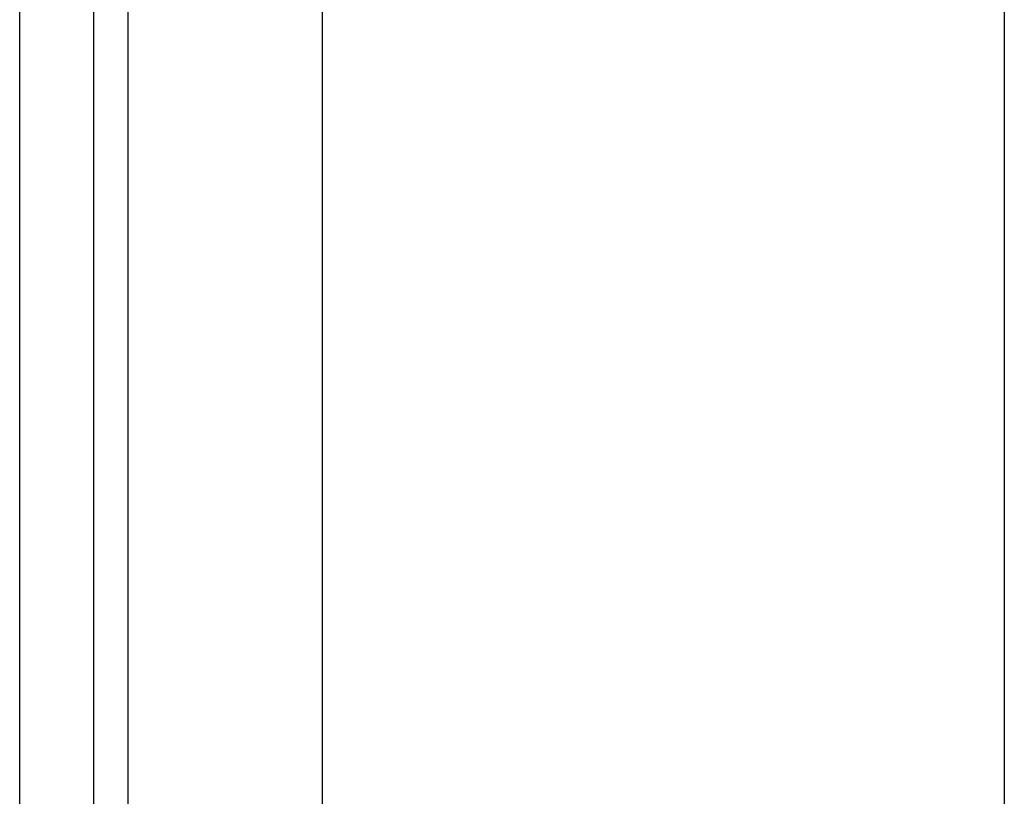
# Model space of a CAD drawing. Header units: inches. Extents: x 17 to 570, y 51 to 268.
# Tile 69 of 256: x 17.072 to 17.975, y 163.865 to 164.576. Entities that reach past the tile are written whole.
import ezdxf

# ---------------------------------------------------------------- set-up
doc = ezdxf.new("R2010")
doc.units = ezdxf.units.IN
doc.header["$MEASUREMENT"] = 0
doc.layers.add('Visible Edges(ANSI)', color=7, linetype='Continuous', lineweight=25)
doc.layers.add('Visible Tangent Edges(ANSI)', color=7, linetype='Continuous', lineweight=25)

msp = doc.modelspace()

# ---------------------------------------------------------------- linework, layer by layer
at = {"layer": 'Visible Edges(ANSI)'}
for p, q in [((17.07203, 147.58112), (17.07203, 179.18412)), ((17.14003, 147.58112), (17.14003, 179.18412)), ((17.34953, 163.54596), (17.34953, 178.57912)), ((17.97453, 178.57912), (17.97453, 163.70798))]:
    msp.add_line(p, q, dxfattribs=at)
at = {"layer": 'Visible Tangent Edges(ANSI)'}
msp.add_line((17.17103, 179.18412), (17.17103, 147.46412), dxfattribs=at)

doc.saveas('drawing.dxf')
